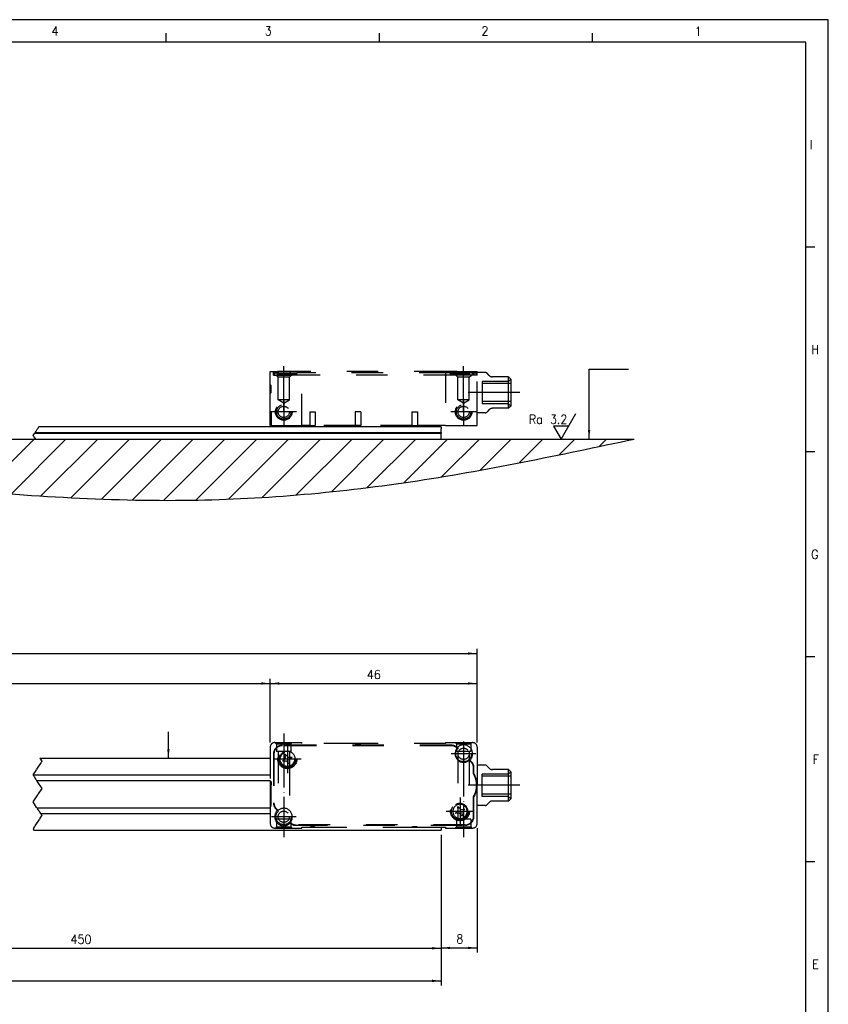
# Model space of a CAD drawing. Header units: millimetres. Extents: x -85 to 1708, y -72 to 348.
# Tile 5 of 6: x 329 to 509, y 129 to 348. Entities that reach past the tile are written whole.
import ezdxf

# ---------------------------------------------------------------- set-up
doc = ezdxf.new("R2010")
doc.units = ezdxf.units.MM
doc.linetypes.add('DASHED', pattern=[15, 7, -8])
doc.linetypes.add('DOT_CENTER', pattern=[14, 12, -1, 0, -1])
doc.layers.add('1', color=7, linetype='Continuous')
doc.styles.add('CONVERTER_11', font='txt.shx', dxfattribs={"width": 0.9})
doc.dimstyles.new('ME10_DIM_21', dxfattribs={"dimtxt": 2, "dimasz": 2, "dimexe": 1, "dimexo": 1, "dimgap": 1, "dimtad": 1, "dimdsep": 46, "dimtxsty": 'CONVERTER_11', "dimsah": 1, "dimcen": 0.09, "dimclrd": 2, "dimclre": 2, "dimclrt": 2, "dimadec": 0, "dimazin": 0, "dimtfac": 1, "dimtdec": 4, "dimtix": 1, "dimtmove": 0, "dimatfit": 3, "dimfxl": 1, "dimtolj": 1, "dimtzin": 0, "dimarcsym": 0})
doc.dimstyles.new('ME10_DIM_22', dxfattribs={"dimtxt": 2, "dimasz": 2, "dimexe": 1, "dimexo": 1, "dimgap": 1, "dimtad": 1, "dimdsep": 46, "dimtxsty": 'CONVERTER_11', "dimsah": 1, "dimcen": 0.09, "dimclrd": 2, "dimclre": 2, "dimclrt": 2, "dimadec": 0, "dimazin": 0, "dimtfac": 1, "dimtdec": 4, "dimtix": 1, "dimtmove": 0, "dimatfit": 3, "dimfxl": 1, "dimtolj": 1, "dimtzin": 0, "dimarcsym": 0})
doc.dimstyles.new('ME10_DIM_23', dxfattribs={"dimtxt": 2, "dimasz": 2, "dimexe": 1, "dimexo": 1, "dimgap": 1, "dimtad": 1, "dimdsep": 46, "dimtxsty": 'CONVERTER_11', "dimsah": 1, "dimcen": 0.09, "dimclrd": 2, "dimclre": 2, "dimclrt": 2, "dimadec": 0, "dimazin": 0, "dimtfac": 1, "dimtdec": 4, "dimtix": 1, "dimtmove": 0, "dimatfit": 3, "dimfxl": 1, "dimtolj": 1, "dimtzin": 0, "dimarcsym": 0})
doc.dimstyles.new('ME10_DIM_24', dxfattribs={"dimtxt": 2, "dimasz": 2, "dimexe": 1, "dimexo": 1, "dimgap": 1, "dimtad": 1, "dimdsep": 46, "dimtxsty": 'CONVERTER_11', "dimsah": 1, "dimcen": 0.09, "dimclrd": 2, "dimclre": 2, "dimclrt": 2, "dimadec": 0, "dimazin": 0, "dimtfac": 1, "dimtdec": 4, "dimtix": 1, "dimtmove": 0, "dimatfit": 3, "dimfxl": 1, "dimtolj": 1, "dimtzin": 0, "dimarcsym": 0})
doc.dimstyles.new('ME10_DIM_26', dxfattribs={"dimtxt": 2, "dimasz": 2, "dimexe": 1, "dimexo": 1, "dimgap": 1, "dimtad": 1, "dimdsep": 46, "dimtxsty": 'CONVERTER_11', "dimsah": 1, "dimcen": 0.09, "dimclrd": 2, "dimclre": 2, "dimclrt": 2, "dimadec": 0, "dimazin": 0, "dimtfac": 1, "dimtdec": 4, "dimtix": 1, "dimtmove": 0, "dimatfit": 3, "dimfxl": 1, "dimtolj": 1, "dimtzin": 0, "dimarcsym": 0})
doc.dimstyles.new('ME10_DIM_27', dxfattribs={"dimtxt": 2, "dimasz": 2, "dimexe": 1, "dimexo": 1, "dimgap": 1, "dimtad": 1, "dimdsep": 46, "dimtxsty": 'CONVERTER_11', "dimsah": 1, "dimcen": 0.09, "dimclrd": 2, "dimclre": 2, "dimclrt": 2, "dimadec": 0, "dimazin": 0, "dimtfac": 1, "dimtdec": 4, "dimtix": 1, "dimtmove": 0, "dimatfit": 3, "dimfxl": 1, "dimtolj": 1, "dimtzin": 0, "dimarcsym": 0})
doc.dimstyles.get("Standard").update_dxf_attribs({"dimtxt": 0.18, "dimasz": 0.18, "dimexe": 0.18, "dimexo": 0.0625, "dimgap": 0.09, "dimtad": 0, "dimtih": 1, "dimtoh": 1, "dimdec": 4, "dimzin": 0, "dimdsep": 46, "dimtxsty": 'Standard', "dimcen": 0.09, "dimadec": 0, "dimazin": 0, "dimtfac": 1, "dimtdec": 4, "dimtofl": 0, "dimtmove": 0, "dimatfit": 3, "dimfxl": 1, "dimtolj": 1, "dimtzin": 0, "dimarcsym": 0})

# ---------------------------------------------------------------- blocks, each defined once
blk = doc.blocks.new('AM_CREATE_SYMBOL_SURFACE', base_point=(449.65, 254.71))
at = {"layer": '1', "color": 7, "linetype": 'Continuous'}
for p, q in [((449.65, 254.71), (452.95, 260.43)), ((451.3, 257.57), (448, 257.57)), ((448, 257.57), (449.65, 254.71))]:
    blk.add_line(p, q, dxfattribs=at)
at = {"layer": '1', "color": 4, "insert": (451.05, 258.11), "char_height": 2, "attachment_point": 9, "line_spacing_factor": 1.20048, "style": 'CONVERTER_11'}
blk.add_mtext('Ra 3.2', dxfattribs=at)
blk = doc.blocks.new('CABEZA_REGLA_EXPOSED_1__4', base_point=(384.99, 257.76))
at = {"color": 2, "linetype": 'DASHED'}
for p, q in [((384.99, 266.86), (384.99, 269.76)), ((384.99, 269.76), (385.69, 269.76)), ((385.69, 269.76), (385.99, 269.76)), ((385.69, 268.96), (385.69, 269.76)), ((385.79, 269.46), (386.69, 269.46)), ((385.79, 268.96), (385.79, 269.46)), ((385.99, 269.76), (386.58, 269.76)), ((385.99, 268.96), (385.99, 269.76)), ((386.58, 268.96), (386.58, 269.76)), ((389.41, 269.76), (386.58, 269.76)), ((386.72, 269.46), (386.69, 269.46)), ((386.69, 269.16), (386.69, 269.46)), ((386.89, 269.46), (386.72, 269.46)), ((386.72, 268.96), (386.72, 269.46)), ((386.89, 269.46), (387.71, 269.46)), ((386.89, 269.32), (386.89, 269.46)), ((386.89, 269.32), (390.69, 269.32)), ((387.03, 269.16), (386.89, 269.32)), ((387.71, 269.46), (388.34, 269.46)), ((387.71, 269.46), (387.71, 268.96)), ((388.34, 269.46), (388.37, 269.46)), ((388.34, 269.46), (388.34, 268.96)), ((388.37, 269.46), (388.62, 269.46)), ((388.37, 269.46), (388.37, 268.96)), ((388.62, 269.46), (388.96, 269.46)), ((388.62, 269.46), (388.62, 268.96)), ((388.96, 269.46), (389.21, 269.46)), ((388.96, 269.46), (388.96, 268.96)), ((389.21, 269.46), (389.24, 269.46)), ((389.21, 269.46), (389.21, 268.96)), ((389.24, 269.46), (389.4, 269.46)), ((389.24, 269.46), (389.24, 268.96)), ((389.41, 269.76), (389.4, 269.46)), ((389.4, 269.46), (389.87, 269.46)), ((389.4, 268.96), (389.4, 269.46)), ((391.99, 269.76), (389.41, 269.76)), ((389.87, 269.46), (389.89, 269.46)), ((389.87, 269.46), (389.87, 268.96)), ((389.89, 269.46), (390.69, 269.46)), ((389.89, 268.96), (389.89, 269.46)), ((390.55, 269.16), (390.69, 269.32)), ((390.69, 269.46), (390.89, 269.46)), ((390.69, 269.32), (390.69, 269.46)), ((390.89, 269.16), (390.89, 269.46)), ((425.09, 269.46), (390.89, 269.46)), ((391.99, 257.76), (391.99, 269.76)), ((423.99, 269.76), (391.99, 269.76)), ((423.99, 269.76), (423.99, 257.76)), ((426.57, 269.76), (423.99, 269.76)), ((425.09, 269.16), (425.09, 269.46)), ((425.29, 269.46), (425.09, 269.46)), ((426.09, 269.46), (425.29, 269.46)), ((425.29, 269.32), (425.29, 269.46)), ((425.29, 269.32), (426.24, 269.32)), ((425.43, 269.16), (425.29, 269.32)), ((426.11, 269.46), (426.09, 269.46)), ((426.09, 268.96), (426.09, 269.46)), ((426.57, 269.46), (426.11, 269.46)), ((426.11, 269.46), (426.11, 268.96)), ((426.24, 269.32), (429.09, 269.32)), ((426.57, 269.76), (429.4, 269.76)), ((426.57, 269.76), (426.57, 269.46)), ((426.74, 269.46), (426.57, 269.46)), ((426.57, 269.46), (426.57, 268.96)), ((426.77, 269.46), (426.74, 269.46)), ((426.74, 269.46), (426.74, 268.96)), ((426.77, 269.46), (426.77, 268.96)), ((427.02, 269.46), (426.77, 269.46)), ((427.02, 269.46), (427.02, 268.96)), ((427.36, 269.46), (427.02, 269.46)), ((427.36, 269.46), (427.36, 268.96)), ((427.61, 269.46), (427.36, 269.46)), ((427.61, 269.46), (427.61, 268.96)), ((427.64, 269.46), (427.61, 269.46)), ((427.64, 269.46), (427.64, 268.96)), ((428.27, 269.46), (427.64, 269.46)), ((429.09, 269.46), (428.27, 269.46)), ((428.27, 269.46), (428.27, 268.96)), ((428.95, 269.16), (429.09, 269.32)), ((429.26, 269.46), (429.09, 269.46)), ((429.09, 269.32), (429.09, 269.46)), ((429.29, 269.46), (429.26, 269.46)), ((429.26, 268.96), (429.26, 269.46)), ((429.29, 269.16), (429.29, 269.46)), ((430.19, 269.46), (429.29, 269.46)), ((429.4, 269.76), (429.99, 269.76)), ((429.4, 268.96), (429.4, 269.76)), ((429.99, 269.76), (430.29, 269.76)), ((429.99, 268.96), (429.99, 269.76)), ((430.19, 269.46), (430.19, 268.96)), ((430.19, 269.46), (430.89, 269.46)), ((430.29, 269.76), (430.99, 269.76)), ((430.29, 269.76), (430.29, 268.96)), ((430.89, 268.96), (430.89, 269.46)), ((430.99, 269.56), (430.99, 269.76)), ((430.99, 268.96), (430.99, 269.56)), ((432.78, 269.56), (430.99, 269.56)), ((433.7, 268.86), (433.14, 269.42)), ((385.69, 268.96), (385.79, 268.96)), ((385.79, 268.96), (385.99, 268.96)), ((385.99, 268.96), (386.24, 268.96)), ((386.74, 268.46), (386.24, 268.96)), ((386.24, 268.96), (386.58, 268.96)), ((386.58, 268.96), (386.72, 268.96)), ((387.03, 269.16), (386.69, 269.16)), ((386.72, 268.96), (387.71, 268.96)), ((389.24, 268.46), (386.74, 268.46)), ((386.74, 263.46), (386.74, 268.46)), ((390.55, 269.16), (387.03, 269.16)), ((387.71, 268.96), (388.34, 268.96)), ((388.34, 268.96), (388.37, 268.96)), ((388.37, 268.96), (388.62, 268.96)), ((388.62, 268.96), (388.96, 268.96)), ((388.96, 268.96), (389.21, 268.96)), ((389.21, 268.96), (389.24, 268.96)), ((389.24, 268.46), (389.74, 268.96)), ((389.24, 268.96), (389.4, 268.96)), ((389.24, 263.46), (389.24, 268.46)), ((389.4, 268.96), (389.74, 268.96)), ((389.74, 268.96), (389.87, 268.96)), ((389.87, 268.96), (389.89, 268.96)), ((426.09, 268.96), (389.89, 268.96)), ((390.89, 269.16), (390.55, 269.16)), ((425.43, 269.16), (425.09, 269.16)), ((428.95, 269.16), (425.43, 269.16)), ((426.11, 268.96), (426.09, 268.96)), ((426.24, 268.96), (426.11, 268.96)), ((426.57, 268.96), (426.24, 268.96)), ((426.74, 268.46), (426.24, 268.96)), ((426.74, 268.96), (426.57, 268.96)), ((426.77, 268.96), (426.74, 268.96)), ((426.74, 263.46), (426.74, 268.46)), ((429.24, 268.46), (426.74, 268.46)), ((427.02, 268.96), (426.77, 268.96)), ((427.36, 268.96), (427.02, 268.96)), ((427.61, 268.96), (427.36, 268.96)), ((427.64, 268.96), (427.61, 268.96)), ((428.27, 268.96), (427.64, 268.96)), ((429.26, 268.96), (428.27, 268.96)), ((429.29, 269.16), (428.95, 269.16)), ((429.24, 268.46), (429.74, 268.96)), ((429.24, 263.46), (429.24, 268.46)), ((429.4, 268.96), (429.26, 268.96)), ((429.74, 268.96), (429.4, 268.96)), ((429.99, 268.96), (429.74, 268.96)), ((430.19, 268.96), (429.99, 268.96)), ((430.29, 268.96), (430.19, 268.96)), ((430.89, 268.96), (430.29, 268.96)), ((430.99, 268.96), (430.89, 268.96)), ((430.99, 260.56), (430.99, 268.96)), ((432.08, 267.56), (432.08, 267.06)), ((437.99, 267.56), (432.08, 267.56)), ((437.99, 268.56), (434.4, 268.56)), ((437.99, 261.56), (437.99, 268.56)), ((438.49, 268.06), (437.99, 268.56)), ((437.99, 267.56), (438.49, 268.06)), ((438.49, 268.06), (438.49, 267.06)), ((384.99, 264.86), (384.99, 266.86)), ((385.19, 266.66), (384.99, 266.86)), ((385.19, 265.06), (384.99, 264.86)), ((385.19, 265.06), (385.19, 266.66)), ((432.08, 267.06), (432.08, 263.06)), ((438.49, 267.06), (432.08, 267.06)), ((438.49, 267.06), (438.49, 263.06)), ((384.99, 260.76), (384.99, 264.86)), ((387.99, 262.71), (386.74, 263.46)), ((389.24, 263.46), (386.74, 263.46)), ((387.99, 262.71), (389.24, 263.46)), ((429.24, 263.46), (426.74, 263.46)), ((427.99, 262.71), (426.74, 263.46)), ((427.99, 262.71), (429.24, 263.46)), ((432.08, 263.06), (432.08, 262.56)), ((438.49, 263.06), (432.08, 263.06)), ((438.49, 263.06), (438.49, 262.06)), ((385.19, 260.76), (384.99, 260.76)), ((384.99, 257.76), (384.99, 260.76)), ((385.19, 260.76), (385.19, 257.76)), ((393.77, 260.76), (395.01, 260.76)), ((393.77, 260.76), (393.77, 257.76)), ((395.01, 260.76), (395.01, 257.76)), ((405.11, 260.76), (403.87, 260.76)), ((403.87, 260.76), (403.87, 257.76)), ((405.11, 260.76), (405.11, 257.76)), ((416.47, 260.76), (417.71, 260.76)), ((416.47, 260.76), (416.47, 257.76)), ((417.71, 260.76), (417.71, 257.76)), ((432.78, 260.56), (430.99, 260.56)), ((430.99, 257.76), (430.99, 260.56)), ((437.99, 262.56), (432.08, 262.56)), ((433.7, 261.27), (433.14, 260.71)), ((437.99, 261.56), (434.4, 261.56)), ((437.99, 262.56), (438.49, 262.06)), ((438.49, 262.06), (437.99, 261.56)), ((384.99, 257.76), (385.19, 257.76)), ((385.19, 257.76), (391.99, 257.76)), ((393.77, 257.76), (391.99, 257.76)), ((393.77, 257.76), (395.01, 257.76)), ((403.87, 257.76), (395.01, 257.76)), ((405.11, 257.76), (403.87, 257.76)), ((416.47, 257.76), (405.11, 257.76)), ((416.47, 257.76), (417.71, 257.76)), ((423.99, 257.76), (417.71, 257.76)), ((423.99, 257.76), (430.99, 257.76))]:
    blk.add_line(p, q, dxfattribs=at)
for centre, radius in [((387.99, 260.76), 1.85), ((387.99, 260.76), 1.6), ((387.99, 260.76), 1.25), ((427.99, 260.76), 1.85), ((427.99, 260.76), 1.6), ((427.99, 260.76), 1.25)]:
    blk.add_circle(centre, radius, dxfattribs=at)
for centre, radius, start, end in [((432.78, 269.06), 0.5, 45, 90), ((434.4, 269.56), 1, 225, 270), ((432.78, 261.06), 0.5, 270, 315), ((434.4, 260.56), 1, 90, 135)]:
    blk.add_arc(centre, radius, start, end, dxfattribs=at)
at = {"layer": '1', "color": 2, "linetype": 'DOT_CENTER'}
for p, q in [((387.99, 260.71), (387.99, 270.96)), ((427.99, 260.71), (427.99, 270.96)), ((440.49, 265.06), (428.99, 265.06)), ((387.99, 263.61), (387.99, 257.91)), ((427.99, 263.61), (427.99, 257.91)), ((390.84, 260.76), (385.14, 260.76)), ((430.84, 260.76), (425.14, 260.76))]:
    blk.add_line(p, q, dxfattribs=at)
blk = doc.blocks.new('Regla_64__5', base_point=(32.99, 250.26))
at = {"color": 2, "linetype": 'DOT_CENTER'}
for p, q in [((332.62, 256.06), (332.68, 256.16)), ((332.68, 256.16), (332.88, 256.46)), ((332.88, 256.46), (332.92, 256.51)), ((332.92, 256.51), (333.18, 256.91)), ((333.18, 256.91), (333.25, 257.01)), ((333.25, 257.01), (333.3, 257.09)), ((333.35, 257.16), (333.3, 257.09)), ((333.35, 257.16), (333.42, 257.26)), ((333.42, 257.26), (333.49, 257.38)), ((333.52, 257.41), (333.49, 257.38)), ((332.24, 255.5), (332.55, 255.96)), ((332.43, 255.21), (332.24, 255.5)), ((332.43, 255.21), (332.76, 254.71)), ((332.55, 255.96), (332.62, 256.06))]:
    blk.add_line(p, q, dxfattribs=at)
at = {"color": 7, "linetype": 'Continuous'}
for p, q in [((332.68, 256.16), (422.99, 256.16)), ((422.99, 257.41), (333.52, 257.41)), ((422.99, 257.41), (422.99, 257.01)), ((422.99, 256.51), (422.99, 257.01)), ((422.99, 256.46), (422.99, 256.51)), ((422.99, 256.16), (422.99, 256.46)), ((422.99, 256.16), (422.99, 256.06)), ((422.99, 255.96), (332.55, 255.96)), ((422.99, 256.06), (332.62, 256.06)), ((332.76, 254.71), (422.99, 254.71)), ((422.99, 256.06), (422.99, 255.96)), ((422.99, 254.71), (422.99, 255.96))]:
    blk.add_line(p, q, dxfattribs=at)
blk = doc.blocks.new('EXG_EXGA-940__7', base_point=(24.99, 250.26))
for name, p in [('CABEZA_REGLA_EXPOSED_1__4', (384.99, 257.76)), ('Regla_64__5', (32.99, 250.26))]:
    blk.add_blockref(name, p)
blk = doc.blocks.new('Regla_64__19', base_point=(32.99, 159.73))
at = {"color": 2, "linetype": 'DOT_CENTER'}
for p, q in [((333.1, 181.32), (333.4, 181.77)), ((333.4, 181.77), (333.76, 182.3)), ((333.76, 182.3), (334.05, 182.75)), ((333.77, 183.73), (333.84, 183.63)), ((333.84, 183.63), (334.1, 183.23)), ((334.14, 182.88), (334.05, 182.75)), ((334.24, 183.03), (334.1, 183.23)), ((334.14, 182.88), (334.24, 183.03)), ((332.34, 180.18), (332.24, 180.03)), ((332.44, 179.73), (332.24, 180.03)), ((332.34, 180.18), (332.61, 180.58)), ((332.54, 179.58), (332.44, 179.73)), ((332.54, 179.58), (332.64, 179.43)), ((332.61, 180.58), (332.78, 180.83)), ((332.78, 180.83), (333.01, 181.19)), ((333.1, 181.32), (333.01, 181.19)), ((332.97, 178.93), (332.64, 179.43)), ((332.97, 178.93), (333.07, 178.78)), ((333.1, 178.73), (333.07, 178.78)), ((333.17, 178.63), (333.1, 178.73)), ((334.24, 177.03), (333.17, 178.63)), ((332.24, 174.03), (333.31, 175.63)), ((333.31, 175.63), (333.38, 175.73)), ((333.38, 175.73), (333.44, 175.83)), ((333.44, 175.83), (334.24, 177.03)), ((333.04, 172.83), (332.24, 174.03)), ((333.1, 172.73), (333.04, 172.83)), ((333.14, 172.68), (333.1, 172.73)), ((333.14, 172.68), (333.24, 172.53)), ((333.57, 172.03), (333.24, 172.53)), ((333.57, 172.03), (333.67, 171.88)), ((333.77, 171.73), (333.67, 171.88)), ((333.97, 171.43), (333.77, 171.73)), ((333.97, 171.43), (334.07, 171.28)), ((333.98, 170.63), (334.14, 170.88)), ((334.24, 171.03), (334.07, 171.28)), ((334.14, 170.88), (334.24, 171.03)), ((332.38, 168.23), (332.61, 168.59)), ((332.7, 168.72), (332.61, 168.59)), ((332.7, 168.72), (333, 169.17)), ((333, 169.17), (333.36, 169.7)), ((333.36, 169.7), (333.65, 170.15)), ((333.74, 170.28), (333.65, 170.15)), ((333.74, 170.28), (333.98, 170.63)), ((332.38, 168.23), (332.24, 168.03)), ((332.24, 168.03), (332.37, 167.83)), ((332.37, 167.83), (332.44, 167.73))]:
    blk.add_line(p, q, dxfattribs=at)
at = {"color": 7, "linetype": 'Continuous'}
for p, q in [((333.77, 183.73), (384.99, 183.73)), ((332.24, 180.03), (384.99, 180.03)), ((384.99, 178.73), (333.1, 178.73)), ((333.1, 172.73), (384.99, 172.73)), ((333.97, 171.43), (384.99, 171.43)), ((332.44, 167.73), (422.99, 167.73)), ((422.99, 168.43), (422.99, 167.73))]:
    blk.add_line(p, q, dxfattribs=at)
blk = doc.blocks.new('CABEZA_REGLA_EXPOSED_1__20', base_point=(384.99, 168.23))
at = {"color": 2, "linetype": 'DASHED'}
for p, q in [((384.99, 186.23), (384.99, 178.73)), ((385.99, 187.23), (386.14, 187.23)), ((386.14, 187.23), (389.84, 187.23)), ((386.39, 186.98), (386.14, 187.23)), ((386.39, 186.98), (389.59, 186.98)), ((386.39, 186.98), (386.39, 185.23)), ((425.26, 186.63), (387.69, 186.63)), ((425.26, 186.53), (387.69, 186.53)), ((389.59, 186.98), (389.84, 187.23)), ((389.59, 186.98), (389.59, 185.23)), ((389.84, 187.23), (391.99, 187.23)), ((391.99, 187.03), (391.99, 187.23)), ((403.87, 187.03), (391.99, 187.03)), ((405.11, 187.03), (403.87, 187.03)), ((423.99, 187.03), (405.11, 187.03)), ((423.99, 187.23), (426.14, 187.23)), ((423.99, 187.23), (423.99, 187.03)), ((426.39, 186.98), (426.14, 187.23)), ((426.14, 187.23), (429.84, 187.23)), ((426.39, 186.98), (426.39, 185.23)), ((426.39, 186.98), (429.59, 186.98)), ((429.59, 186.98), (429.84, 187.23)), ((429.59, 186.98), (429.59, 185.23)), ((429.84, 187.23), (429.99, 187.23)), ((430.99, 186.23), (430.99, 182.23)), ((385.69, 184.63), (385.69, 173.86)), ((385.79, 184.63), (385.79, 173.86)), ((386.74, 185.23), (386.39, 185.23)), ((389.24, 185.24), (386.74, 185.23)), ((386.74, 185.23), (386.74, 170.23)), ((388.34, 184.62), (388.96, 183.95)), ((388.37, 183.7), (388.34, 184.62)), ((388.96, 183.95), (389.87, 183.99)), ((389.87, 183.99), (389.21, 183.36)), ((389.24, 185.24), (389.24, 182.45)), ((389.59, 185.23), (389.24, 185.24)), ((426.74, 185.23), (426.39, 185.23)), ((426.74, 185.23), (426.74, 173.02)), ((429.24, 185.23), (426.74, 185.23)), ((429.24, 185.23), (429.24, 184.73)), ((429.59, 185.23), (429.24, 185.23)), ((429.24, 184.73), (429.24, 170.23)), ((387.71, 183.08), (388.37, 183.7)), ((388.62, 183.12), (387.71, 183.08)), ((389.24, 182.45), (388.62, 183.12)), ((389.21, 183.36), (389.24, 182.45)), ((389.24, 182.45), (389.24, 170.73)), ((429.63, 182.95), (429.26, 183.32)), ((429.4, 183.32), (429.7, 183.02)), ((430.99, 182.23), (430.99, 177.73)), ((432.78, 182.23), (430.99, 182.23)), ((433.7, 181.53), (433.14, 182.09)), ((430.19, 180.26), (430.19, 181.61)), ((430.29, 180.29), (430.29, 181.61)), ((437.99, 180.23), (432.08, 180.23)), ((432.08, 179.73), (432.08, 180.23)), ((432.08, 175.73), (432.08, 179.73)), ((438.49, 179.73), (432.08, 179.73)), ((437.99, 181.23), (434.4, 181.23)), ((437.99, 177.73), (437.99, 181.23)), ((438.49, 180.73), (437.99, 181.23)), ((437.99, 180.23), (438.49, 180.73)), ((438.49, 180.73), (438.49, 179.73)), ((438.49, 179.73), (438.49, 177.73)), ((385.19, 178.53), (384.99, 178.73)), ((384.99, 178.73), (384.99, 178.71)), ((384.99, 178.71), (384.99, 176.73)), ((385.19, 178.53), (385.19, 177.83)), ((385.19, 176.93), (385.19, 177.83)), ((430.99, 173.23), (430.99, 177.73)), ((437.99, 174.23), (437.99, 177.73)), ((438.49, 177.73), (438.49, 175.73)), ((385.19, 176.93), (384.99, 176.73)), ((384.99, 176.73), (384.99, 172.76)), ((385.19, 173.63), (385.19, 176.93)), ((430.19, 170.83), (430.19, 175.21)), ((430.29, 170.83), (430.29, 175.18)), ((432.08, 175.23), (432.08, 175.73)), ((438.49, 175.73), (432.08, 175.73)), ((437.99, 175.23), (432.08, 175.23)), ((437.99, 175.23), (438.49, 174.73)), ((438.49, 175.73), (438.49, 174.73)), ((426.77, 172.1), (426.74, 173.02)), ((426.74, 173.02), (427.36, 172.35)), ((426.74, 173.02), (426.74, 170.23)), ((432.78, 173.23), (430.99, 173.23)), ((430.99, 169.23), (430.99, 173.23)), ((433.7, 173.94), (433.14, 173.38)), ((437.99, 174.23), (434.4, 174.23)), ((438.49, 174.73), (437.99, 174.23)), ((384.99, 172.76), (384.99, 169.23)), ((386.58, 172.15), (386.28, 172.45)), ((386.72, 172.15), (386.35, 172.52)), ((426.11, 171.48), (426.77, 172.1)), ((427.02, 171.52), (426.11, 171.48)), ((427.64, 170.85), (427.02, 171.52)), ((427.36, 172.35), (428.27, 172.39)), ((428.27, 172.39), (427.61, 171.76)), ((427.61, 171.76), (427.64, 170.85)), ((386.39, 170.23), (386.39, 168.48)), ((386.74, 170.23), (386.39, 170.23)), ((389.24, 170.23), (386.74, 170.23)), ((389.24, 170.73), (389.24, 170.23)), ((389.59, 170.23), (389.24, 170.23)), ((389.59, 170.23), (389.59, 168.48)), ((428.29, 168.93), (390.72, 168.93)), ((390.72, 168.83), (428.29, 168.83)), ((426.74, 170.23), (426.39, 170.23)), ((426.39, 170.23), (426.39, 168.48)), ((429.24, 170.23), (426.74, 170.23)), ((429.59, 170.23), (429.24, 170.23)), ((429.59, 170.23), (429.59, 168.48)), ((386.39, 168.48), (386.14, 168.23)), ((386.39, 168.48), (389.59, 168.48)), ((389.59, 168.48), (389.84, 168.23)), ((391.99, 168.23), (391.99, 168.43)), ((391.99, 168.43), (393.77, 168.43)), ((393.77, 168.43), (395.01, 168.43)), ((395.01, 168.43), (416.47, 168.43)), ((416.47, 168.43), (417.71, 168.43)), ((417.71, 168.43), (423.99, 168.43)), ((423.99, 168.43), (423.99, 168.23)), ((423.99, 168.23), (426.14, 168.23)), ((426.39, 168.48), (426.14, 168.23)), ((426.14, 168.23), (429.84, 168.23)), ((426.39, 168.48), (429.59, 168.48)), ((429.59, 168.48), (429.84, 168.23)), ((429.84, 168.23), (429.99, 168.23))]:
    blk.add_line(p, q, dxfattribs=at)
at = {"color": 7, "linetype": 'Continuous'}
for p, q in [((385.99, 168.23), (386.14, 168.23)), ((386.14, 168.23), (389.84, 168.23)), ((389.84, 168.23), (391.99, 168.23))]:
    blk.add_line(p, q, dxfattribs=at)
at = {"color": 2, "linetype": 'DASHED'}
for centre, radius in [((427.99, 184.73), 1.75), ((388.79, 183.53), 2.1), ((388.79, 183.53), 1.9), ((388.79, 183.53), 1.6), ((427.99, 184.73), 1.25), ((427.19, 171.93), 2.1), ((427.19, 171.93), 1.9), ((387.99, 170.73), 1.75), ((387.99, 170.73), 1.25)]:
    blk.add_circle(centre, radius, dxfattribs=at)
for centre, radius, start, end in [((385.99, 186.23), 1, 90, 180), ((387.69, 184.63), 2, 90, 180), ((387.69, 184.63), 1.9, 90, 180), ((404.49, 188.93), 2, 251.8051, 288.1949), ((425.26, 184.63), 2, 49.0546, 90), ((425.26, 184.63), 1.9, 46.1691, 90), ((427.99, 184.73), 2, 315, 135.1434), ((429.99, 186.23), 1, 0, 90), ((388.79, 183.53), 1.76, 75.1735, 240.0377), ((388.79, 183.53), 1.76, 240.0377, 75.1735), ((427.99, 184.73), 1.9, 138.0289, 311.983), ((428.29, 181.61), 1.9, 0, 45), ((428.29, 181.61), 2, 0, 45), ((432.78, 181.73), 0.5, 45, 90), ((425.99, 177.73), 4.9, 328.9973, 31.0027), ((425.99, 177.73), 5, 0, 30.6834), ((434.4, 182.23), 1, 225, 270), ((383.19, 177.83), 2, 0, 25.8419), ((425.99, 177.73), 5, 329.3166, 0), ((383.19, 173.63), 2, 334.1581, 0), ((387.69, 173.86), 2, 180, 225), ((387.69, 173.86), 1.9, 180, 225), ((427.19, 171.93), 1.76, 255.1735, 240.0377), ((427.19, 171.93), 1.59, 60.0377, 240.0377), ((427.19, 171.93), 1.59, 240.0377, 60.0377), ((432.78, 173.73), 0.5, 270, 315), ((434.4, 173.23), 1, 90, 135), ((387.99, 170.73), 2, 135, 315.1434), ((387.99, 170.73), 1.9, 318.0289, 131.983), ((428.29, 170.83), 2, 270, 0), ((428.29, 170.83), 1.9, 270, 0), ((385.99, 169.23), 1, 180, 270), ((390.72, 170.83), 1.9, 226.1691, 270), ((390.72, 170.83), 2, 229.0546, 270), ((427.19, 171.93), 1.76, 240.0377, 255.1735), ((429.99, 169.23), 1, 270, 0), ((394.39, 166.53), 2, 71.8051, 108.1949), ((417.09, 166.53), 2, 71.8051, 108.1949)]:
    blk.add_arc(centre, radius, start, end, dxfattribs=at)
at = {"layer": '1', "color": 2, "linetype": 'DOT_CENTER'}
for p, q in [((387.99, 189.23), (387.99, 166.23)), ((388.79, 186.63), (388.79, 180.43)), ((427.98, 187.23), (427.99, 166.23)), ((427.99, 187.48), (427.99, 181.98)), ((430.74, 184.73), (425.24, 184.73)), ((391.89, 183.53), (385.69, 183.53)), ((440.49, 177.73), (428.99, 177.73)), ((387.99, 173.48), (387.99, 167.98)), ((427.19, 175.03), (427.19, 168.83)), ((430.29, 171.93), (424.09, 171.93)), ((390.74, 170.73), (385.24, 170.73))]:
    blk.add_line(p, q, dxfattribs=at)
blk = doc.blocks.new('EXG_EXGA-940__22', base_point=(24.99, 157.9))
for name, p in [('CABEZA_REGLA_EXPOSED_1__20', (384.99, 168.23)), ('Regla_64__19', (32.99, 159.73))]:
    blk.add_blockref(name, p)
blk = doc.blocks.new('*D45')
at = {"layer": '1', "color": 2, "linetype": 'Continuous'}
for p, q in [((32.99, 166.73), (32.99, 133.24)), ((422.99, 166.73), (422.99, 133.24)), ((32.99, 134.24), (422.99, 134.24))]:
    blk.add_line(p, q, dxfattribs=at)
at = {"layer": '1', "color": 2}
for points in [[(34.99, 134.51), (34.99, 133.98), (32.99, 134.24)], [(420.99, 133.98), (420.99, 134.51), (422.99, 134.24)]]:
    blk.add_solid(points, dxfattribs=at)
at = {"layer": '1', "color": 2, "insert": (216.93, 135.24), "char_height": 2, "attachment_point": 7, "rotation": 0.0001, "line_spacing_factor": 0.60024, "style": 'CONVERTER_11'}
blk.add_mtext('CM+30', dxfattribs=at)
blk = doc.blocks.new('*D46')
at = {"layer": '1', "color": 2, "linetype": 'Continuous'}
for p, q in [((24.99, 187.23), (24.99, 208.04)), ((430.99, 187.23), (430.99, 208.04)), ((24.99, 207.04), (430.99, 207.04))]:
    blk.add_line(p, q, dxfattribs=at)
at = {"layer": '1', "color": 2}
for points in [[(26.99, 207.3), (26.99, 206.77), (24.99, 207.04)], [(428.99, 206.77), (428.99, 207.3), (430.99, 207.04)]]:
    blk.add_solid(points, dxfattribs=at)
at = {"layer": '1', "color": 2, "insert": (213.1, 208.04), "char_height": 2, "attachment_point": 7, "rotation": 0.0001, "line_spacing_factor": 0.60024, "style": 'CONVERTER_11'}
blk.add_mtext('CM+46', dxfattribs=at)
blk = doc.blocks.new('*D47')
at = {"layer": '1', "color": 2, "linetype": 'Continuous'}
for p, q in [((384.99, 187.23), (384.99, 201.37)), ((384.99, 200.37), (430.99, 200.37)), ((430.99, 187.23), (430.99, 201.37))]:
    blk.add_line(p, q, dxfattribs=at)
at = {"layer": '1', "color": 2}
for points in [[(386.99, 200.64), (386.99, 200.11), (384.99, 200.37)], [(428.99, 200.11), (428.99, 200.64), (430.99, 200.37)]]:
    blk.add_solid(points, dxfattribs=at)
at = {"layer": '1', "color": 2, "insert": (406.49, 201.37), "char_height": 2, "attachment_point": 7, "rotation": 0.0001, "line_spacing_factor": 0.60024, "style": 'CONVERTER_11'}
blk.add_mtext('46', dxfattribs=at)
blk = doc.blocks.new('*D48')
at = {"layer": '1', "color": 2, "linetype": 'Continuous'}
for p, q in [((24.99, 187.23), (24.99, 201.37)), ((24.99, 200.37), (384.99, 200.37)), ((384.99, 187.23), (384.99, 201.37))]:
    blk.add_line(p, q, dxfattribs=at)
at = {"layer": '1', "color": 2}
for points in [[(26.99, 200.64), (26.99, 200.11), (24.99, 200.37)], [(382.99, 200.11), (382.99, 200.64), (384.99, 200.37)]]:
    blk.add_solid(points, dxfattribs=at)
at = {"layer": '1', "color": 2, "insert": (198.96, 201.37), "char_height": 2, "attachment_point": 7, "rotation": 0.0001, "line_spacing_factor": 0.60024, "style": 'CONVERTER_11'}
blk.add_mtext('CM', dxfattribs=at)
blk = doc.blocks.new('*D50')
at = {"layer": '1', "color": 2, "linetype": 'Continuous'}
for p, q in [((422.99, 166.73), (422.99, 140.57)), ((430.99, 168.23), (430.99, 140.57)), ((422.99, 141.57), (430.99, 141.57))]:
    blk.add_line(p, q, dxfattribs=at)
at = {"layer": '1', "color": 2}
for points in [[(424.99, 141.84), (424.99, 141.31), (422.99, 141.57)], [(428.99, 141.31), (428.99, 141.84), (430.99, 141.57)]]:
    blk.add_solid(points, dxfattribs=at)
at = {"layer": '1', "color": 2, "insert": (426.39, 142.57), "char_height": 2, "attachment_point": 7, "rotation": 0.0001, "line_spacing_factor": 0.60024, "style": 'CONVERTER_11'}
blk.add_mtext('8', dxfattribs=at)
blk = doc.blocks.new('*D51')
at = {"layer": '1', "color": 2, "linetype": 'Continuous'}
for p, q in [((262.99, 169.73), (262.99, 140.5)), ((422.99, 166.73), (422.99, 140.5)), ((262.99, 141.5), (422.99, 141.5))]:
    blk.add_line(p, q, dxfattribs=at)
at = {"layer": '1', "color": 2}
for points in [[(264.99, 141.76), (264.99, 141.23), (262.99, 141.5)], [(420.99, 141.23), (420.99, 141.76), (422.99, 141.5)]]:
    blk.add_solid(points, dxfattribs=at)
at = {"layer": '1', "color": 2, "insert": (340.59, 142.5), "char_height": 2, "attachment_point": 7, "rotation": 0.0001, "line_spacing_factor": 0.60024, "style": 'CONVERTER_11'}
blk.add_mtext('450', dxfattribs=at)
blk = doc.blocks.new('_A2', base_point=(504.09, -67.04))
at = {"layer": '1', "color": 2, "linetype": 'Continuous'}
for p, q in [((509.09, 347.96), (-84.91, 347.96)), ((509.09, -72.04), (509.09, 347.96)), ((361.84, 342.96), (361.84, 344.96)), ((409.26, 342.96), (409.26, 344.96)), ((456.67, 342.96), (456.67, 344.96)), ((506.09, 297.41), (504.09, 297.41)), ((506.09, 251.85), (504.09, 251.85)), ((506.09, 206.3), (504.09, 206.3)), ((506.09, 160.74), (504.09, 160.74))]:
    blk.add_line(p, q, dxfattribs=at)
at = {"layer": '1', "color": 7, "linetype": 'Continuous'}
for p, q in [((504.09, 342.96), (-64.91, 342.96)), ((504.09, -67.04), (504.09, 342.96))]:
    blk.add_line(p, q, dxfattribs=at)
at = {"layer": '1', "color": 2, "char_height": 2, "line_spacing_factor": 1.20048, "style": 'CONVERTER_11'}
for s, insert, attachment_point in [('4', (336.37, 345.45), 4), ('3', (383.74, 345.45), 4), ('2', (431.96, 345.48), 4), ('1', (479.38, 345.4), 4), ('I', (505.59, 320.19), 6), ('H', (507.03, 274.63), 6), ('G', (506.91, 229.08), 6), ('F', (506.99, 183.52), 6), ('E', (506.99, 137.96), 6)]:
    blk.add_mtext(s, dxfattribs=dict(at, insert=insert, attachment_point=attachment_point))
blk = doc.blocks.new('Alzado1', base_point=(164, 260))
at = {"layer": '1', "linetype": 'Continuous'}
h = blk.add_hatch(dxfattribs=at)
h.set_pattern_fill('_USER', color=3, scale=5, angle=45, pattern_type=0)
h.set_pattern_definition([(45, (0, 0), (-3.535534, 3.535534), [])])
edge = h.paths.add_edge_path()
edge.add_spline(control_points=[(0.897, 254.714), (35.601, 252.773), (105.003, 248.891), (180.651, 243.826), (227.918, 243.452), (243.358, 243.935), (255.436, 244.876), (264.772, 245.555), (274.697, 245.842), (285.636, 245.666), (297.005, 244.964), (314.334, 243.495), (337.198, 241.644), (373.075, 240.463), (416.337, 244.206), (449.377, 251.212), (465.897, 254.714)], knot_values=[0, 0, 0, 0, 104.2854823, 208.5535746, 227.3212247, 246.0758028, 254.8693593, 263.6639579, 274.1541942, 284.6437785, 296.4763741, 308.3160199, 336.8205908, 365.2863958, 415.9256261, 466.5647362, 466.5647362, 466.5647362, 466.5647362], degree=3, periodic=0)
edge.add_line((465.897, 254.714), (0.897, 254.714))
at = {"layer": '1', "color": 7, "linetype": 'Continuous'}
blk.add_line((0.897, 254.714), (465.897, 254.714), dxfattribs=at)
blk.add_open_spline([(0.897, 254.714), (35.601, 252.773), (105.003, 248.891), (180.651, 243.826), (227.918, 243.452), (243.358, 243.935), (255.436, 244.876), (264.772, 245.555), (274.697, 245.842), (285.636, 245.666), (297.005, 244.964), (314.334, 243.495), (337.198, 241.644), (373.075, 240.463), (416.337, 244.206), (449.377, 251.212), (465.897, 254.714)], degree=3, knots=[0, 0, 0, 0, 104.2854823, 208.5535746, 227.3212247, 246.0758028, 254.8693593, 263.6639579, 274.1541942, 284.6437785, 296.4763741, 308.3160199, 336.8205908, 365.2863958, 415.9256261, 466.5647362, 466.5647362, 466.5647362, 466.5647362], dxfattribs=at)
at = {"layer": '1', "color": 2}
blk.add_solid([(455.629, 256.714), (456.156, 256.714), (455.893, 254.714)], dxfattribs=at)
blk.add_blockref('EXG_EXGA-940__7', (24.99, 250.256))
at = {"layer": '1'}
blk.add_blockref('AM_CREATE_SYMBOL_SURFACE', (449.65, 254.714), dxfattribs=at)
at = {"layer": '1', "color": 2, "linetype": 'Continuous', "has_arrowhead": 0}
blk.add_leader([(455.893, 254.714), (455.893, 270.262), (464.686, 270.278)], dimstyle='Standard', dxfattribs=at)
blk = doc.blocks.new('Superior1', base_point=(164, 172.527))
at = {"layer": '1', "color": 2}
blk.add_solid([(362.076, 185.734), (362.603, 185.734), (362.34, 183.734)], dxfattribs=at)
blk.add_blockref('EXG_EXGA-940__22', (24.99, 157.904))
at = {"layer": '1'}
for base, p1, text, dimstyle, picture, middle in [((24.99, 207.036), (430.99, 186.234), 'CM+46', 'ME10_DIM_22', '*D46', (217.302, 209.036)), ((24.99, 200.372), (384.99, 186.234), 'CM', 'ME10_DIM_24', '*D48', (200.562, 202.372))]:
    dim = blk.add_linear_dim(base=base, p1=p1, p2=(24.99, 186.234), text=text, dimstyle=dimstyle, dxfattribs=at)
    dim.commit()
    dim.dimension.update_dxf_attribs({"geometry": picture, "text_midpoint": middle, "text_rotation": 0.00014})
for base, p1, p2, dimstyle, picture, middle in [((384.99, 200.372), (430.99, 186.234), (384.99, 186.234), 'ME10_DIM_23', '*D47', (407.99, 202.372)), ((262.99, 141.496), (422.99, 167.734), (262.99, 170.734), 'ME10_DIM_27', '*D51', (342.99, 143.496)), ((422.99, 141.574), (430.99, 169.234), (422.99, 167.734), 'ME10_DIM_26', '*D50', (426.99, 143.574))]:
    dim = blk.add_linear_dim(base=base, p1=p1, p2=p2, dimstyle=dimstyle, dxfattribs=at)
    dim.commit()
    dim.dimension.update_dxf_attribs({"geometry": picture, "text_midpoint": middle, "text_rotation": 0.00014})
dim = blk.add_aligned_dim(p1=(422.99, 167.734), p2=(32.99, 167.734), distance=33.491, text='CM+30', dimstyle='ME10_DIM_21', dxfattribs=at)
dim.commit()
dim.dimension.update_dxf_attribs({"geometry": '*D45', "text_midpoint": (221.129, 136.243), "text_rotation": 0.00014})
at = {"layer": '1', "color": 2, "linetype": 'Continuous', "has_arrowhead": 0}
blk.add_leader([(362.34, 183.734), (362.34, 189.591)], dimstyle='Standard', dxfattribs=at)

msp = doc.modelspace()

# ---------------------------------------------------------------- block references
for name, p in [('_A2', (504.09, -67.04)), ('Alzado1', (164, 260)), ('Superior1', (164, 172.53))]:
    msp.add_blockref(name, p)

doc.saveas('drawing.dxf')
